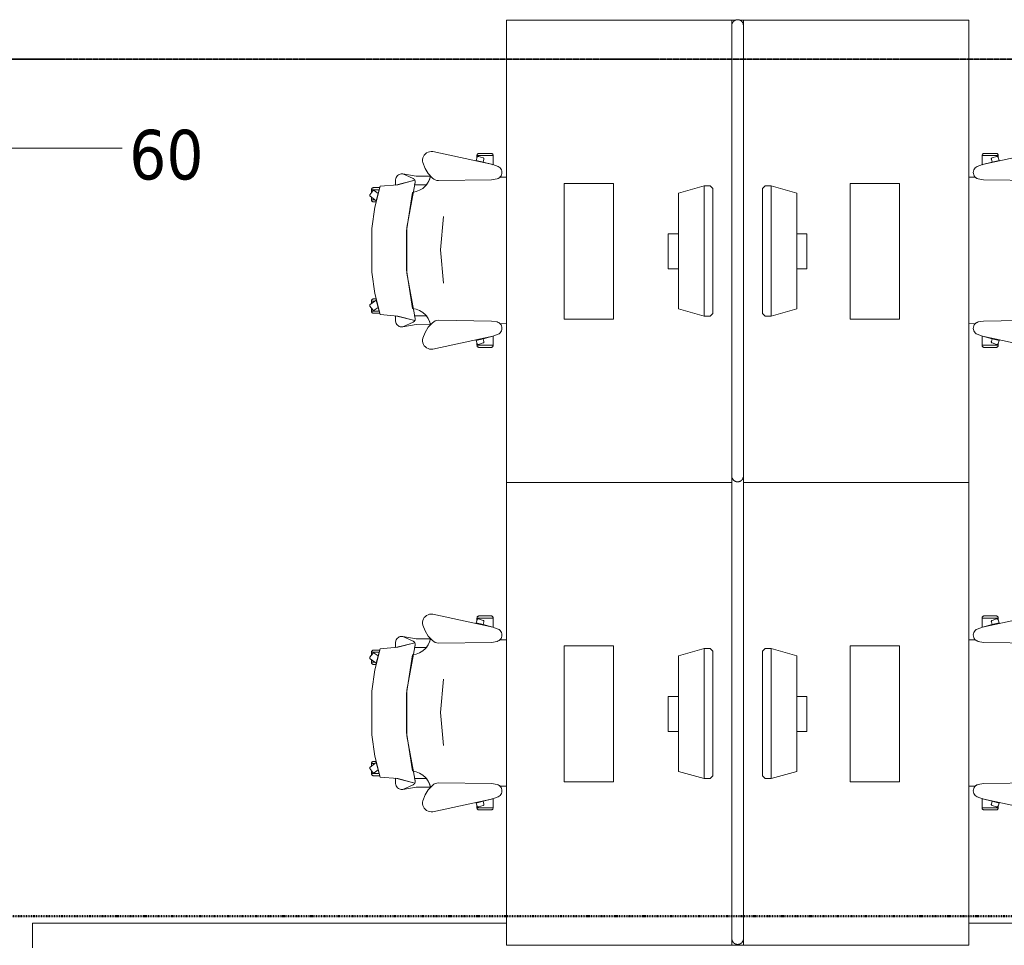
# Model space of a CAD drawing. Header units: millimetres. Extents: x -3388 to 301539, y -5590 to 54660.
# Tile 39 of 216: x 45192 to 48600, y 12834 to 16036. Entities that reach past the tile are written whole.
import ezdxf

# ---------------------------------------------------------------- set-up
doc = ezdxf.new("R2010")
doc.units = ezdxf.units.MM
doc.linetypes.add('30_minuten', pattern=[5.6, 2.4, -1.6, 0, -1.6])
doc.linetypes.add('doorsnede', pattern=[23, 10, -1, 0, -1, 10, -1])
for name, color, linetype, lineweight in [('A-GENM', 13, 'Continuous', 9), ('A-WALL', 113, 'Continuous', 9), ('A-WALL-IDEN', 211, 'Continuous', 18), ('G-ANNO-SYMB', 111, 'Continuous', 50), ('I-FURN', 30, 'Continuous', 13), ('I-FURN-PNLS', 30, 'Continuous', 13)]:
    doc.layers.add(name, color=color, linetype=linetype, lineweight=lineweight)
doc.styles.add('Tahoma_1', font='tahoma.ttf', dxfattribs={"height": 171.388889})

# ---------------------------------------------------------------- blocks, each defined once
blk = doc.blocks.new('82_FUS_WPB_AV_oth_werkplekken - wp_dubbel _4 pers_-369125-4e verdieping - bouwdeel 3_ 4_ 5')
at = {"layer": 'I-FURN-PNLS', "color": 8, "lineweight": 9}
for p, q in [((777.2, 20), (-781.3, 20)), ((2377.2, 20), (-781.3, 20)), ((-781.3, -20), (777.2, -20)), ((-781.3, -20), (2377.2, -20))]:
    blk.add_line(p, q, dxfattribs=at)
for points, knots in [([(-801.3, 0), (-801.3, 0.9), (-801.2, 2.3), (-800.9, 4.1), (-800.6, 5.3), (-800.2, 6.6), (-799.8, 7.8), (-799.2, 8.9), (-798.7, 10), (-798, 11.1), (-797.3, 12), (-796.6, 12.9), (-795.9, 13.8), (-795.1, 14.6), (-794, 15.5), (-792.8, 16.4), (-791.7, 17.1), (-790.5, 17.8), (-788.3, 18.8), (-785.2, 19.8), (-782.6, 20), (-781.3, 20)], [0, 0, 0, 0, 0.071429, 0.107143, 0.142857, 0.178571, 0.214286, 0.25, 0.285714, 0.321429, 0.357143, 0.392857, 0.428571, 0.464286, 0.5, 0.571429, 0.607143, 0.642857, 0.714286, 0.857143, 1, 1, 1, 1]), ([(-781.3, 20), (-782.6, 20), (-785.2, 19.8), (-788.3, 18.8), (-790.5, 17.8), (-791.7, 17.1), (-792.6, 16.6), (-793.4, 16), (-794.3, 15.3), (-795.1, 14.6), (-795.9, 13.8), (-796.6, 12.9), (-797.3, 12), (-798, 11.1), (-798.7, 10), (-799.2, 8.9), (-799.8, 7.8), (-800.2, 6.6), (-800.6, 5.3), (-800.9, 4.1), (-801.2, 2.3), (-801.3, 0.9), (-801.3, 0)], [-1, -1, -1, -1, -0.857143, -0.714286, -0.642857, -0.607143, -0.571429, -0.535714, -0.5, -0.464286, -0.428571, -0.392857, -0.357143, -0.321429, -0.285714, -0.25, -0.214286, -0.178571, -0.142857, -0.107143, -0.071429, 0, 0, 0, 0]), ([(-781.3, -20), (-782.6, -20), (-785.2, -19.8), (-788.3, -18.8), (-790.5, -17.8), (-791.7, -17.1), (-792.6, -16.6), (-793.4, -16), (-794.3, -15.3), (-795.1, -14.6), (-795.9, -13.8), (-796.6, -12.9), (-797.3, -12), (-798, -11.1), (-798.7, -10), (-799.2, -8.9), (-799.8, -7.8), (-800.2, -6.6), (-800.6, -5.3), (-800.9, -4.1), (-801.2, -2.3), (-801.3, -0.9), (-801.3, 0)], [0, 0, 0, 0, 0.142857, 0.285714, 0.357143, 0.392857, 0.428571, 0.464286, 0.5, 0.535714, 0.571429, 0.607143, 0.642857, 0.678571, 0.714286, 0.75, 0.785714, 0.821429, 0.857143, 0.892857, 0.928571, 1, 1, 1, 1]), ([(-801.3, 0), (-801.3, -0.9), (-801.2, -2.3), (-800.9, -4.1), (-800.6, -5.3), (-800.2, -6.6), (-799.8, -7.8), (-799.2, -8.9), (-798.7, -10), (-798, -11.1), (-797.1, -12.3), (-796.1, -13.5), (-795.1, -14.6), (-794.3, -15.3), (-793.4, -16), (-792.6, -16.6), (-791.7, -17.1), (-790.5, -17.8), (-788.3, -18.8), (-785.2, -19.8), (-782.6, -20), (-781.3, -20)], [-1, -1, -1, -1, -0.928571, -0.892857, -0.857143, -0.821429, -0.785714, -0.75, -0.714286, -0.678571, -0.642857, -0.571429, -0.535714, -0.5, -0.464286, -0.428571, -0.392857, -0.357143, -0.285714, -0.142857, 0, 0, 0, 0]), ([(777.2, 20), (778.5, 20), (781.1, 19.8), (784.2, 18.8), (786.3, 17.8), (787.5, 17.1), (788.4, 16.6), (789.3, 16), (790.1, 15.3), (790.9, 14.6), (791.7, 13.8), (792.5, 12.9), (793.2, 12), (793.9, 11.1), (794.5, 10), (795.1, 8.9), (795.6, 7.8), (796.1, 6.6), (796.5, 5.3), (796.8, 4.1), (797.1, 2.3), (797.2, 0.9), (797.2, 0)], [0, 0, 0, 0, 0.142857, 0.285714, 0.357143, 0.392857, 0.428571, 0.464286, 0.5, 0.535714, 0.571429, 0.607143, 0.642857, 0.678571, 0.714286, 0.75, 0.785714, 0.821429, 0.857143, 0.892857, 0.928571, 1, 1, 1, 1]), ([(797.2, 0), (797.2, -0.9), (797.1, -2.3), (796.8, -4.1), (796.5, -5.3), (796.1, -6.6), (795.6, -7.8), (795.1, -8.9), (794.5, -10), (793.9, -11.1), (793.2, -12), (792.5, -12.9), (791.7, -13.8), (790.9, -14.6), (789.8, -15.5), (788.7, -16.4), (787.5, -17.1), (786.3, -17.8), (784.2, -18.8), (781.1, -19.8), (778.5, -20), (777.2, -20)], [0, 0, 0, 0, 0.071429, 0.107143, 0.142857, 0.178571, 0.214286, 0.25, 0.285714, 0.321429, 0.357143, 0.392857, 0.428571, 0.464286, 0.5, 0.571429, 0.607143, 0.642857, 0.714286, 0.857143, 1, 1, 1, 1]), ([(2377.2, 20), (2378.5, 20), (2381.1, 19.8), (2384.2, 18.8), (2386.3, 17.8), (2387.5, 17.1), (2388.4, 16.6), (2389.3, 16), (2390.1, 15.3), (2390.9, 14.6), (2391.7, 13.8), (2392.5, 12.9), (2393.2, 12), (2393.9, 11.1), (2394.5, 10), (2395.1, 8.9), (2395.6, 7.8), (2396.1, 6.6), (2396.5, 5.3), (2396.8, 4.1), (2397.1, 2.3), (2397.2, 0.9), (2397.2, 0)], [0, 0, 0, 0, 0.142857, 0.285714, 0.357143, 0.392857, 0.428571, 0.464286, 0.5, 0.535714, 0.571429, 0.607143, 0.642857, 0.678571, 0.714286, 0.75, 0.785714, 0.821429, 0.857143, 0.892857, 0.928571, 1, 1, 1, 1]), ([(2397.2, 0), (2397.2, -0.9), (2397.1, -2.3), (2396.8, -4.1), (2396.5, -5.3), (2396.1, -6.6), (2395.6, -7.8), (2395.1, -8.9), (2394.5, -10), (2393.9, -11.1), (2393.2, -12), (2392.5, -12.9), (2391.7, -13.8), (2390.9, -14.6), (2389.8, -15.5), (2388.7, -16.4), (2387.5, -17.1), (2386.3, -17.8), (2384.2, -18.8), (2381.1, -19.8), (2378.5, -20), (2377.2, -20)], [0, 0, 0, 0, 0.071429, 0.107143, 0.142857, 0.178571, 0.214286, 0.25, 0.285714, 0.321429, 0.357143, 0.392857, 0.428571, 0.464286, 0.5, 0.571429, 0.607143, 0.642857, 0.714286, 0.857143, 1, 1, 1, 1])]:
    blk.add_open_spline(points, degree=3, knots=knots, dxfattribs=at)
blk = doc.blocks.new('82_FU_WPB_SH_oth_bureau dubbel - overleg 2p 1600x1600x700-362884-4e verdieping - bouwdeel 3_ 4_ 5')
at = {"layer": 'I-FURN', "color": 8, "lineweight": 9}
for p, q in [((-800, 820), (-800, 40)), ((800, 820), (-800, 820)), ((800, 820), (-800, 820)), ((-800, 820), (-800, 40)), ((800, 40), (800, 820)), ((800, 40), (800, 820)), ((-235, 580), (-235, 410)), ((235, 580), (-235, 580)), ((235, 410), (235, 580)), ((-235, 410), (235, 410)), ((-60.8, 260), (-60.8, 225)), ((60.8, 260), (-60.8, 260)), ((60.8, 225), (60.8, 260)), ((-226.2, 135.5), (-201.2, 225)), ((-201.2, 225), (198.8, 225)), ((198.8, 225), (223.8, 135.5)), ((-226.2, 135.5), (223.8, 135.5)), ((-226.2, 115.5), (-226.2, 135.5)), ((-217, 105.5), (-226.2, 115.5)), ((214.5, 105.5), (-217, 105.5)), ((223.8, 115.5), (214.5, 105.5)), ((223.8, 135.5), (223.8, 115.5)), ((-800, 40), (-800, 26.8)), ((-800, 40), (-781.3, 40)), ((-800, 40), (-781.3, 40)), ((-800, 13.2), (-800, 0)), ((-800, 0), (-781.3, 0)), ((-800, -780), (-800, 0)), ((800, 0), (800, -780)), ((-781.3, 0), (-800, 0)), ((-800, 0), (-800, -780)), ((800, -780), (800, 0)), ((-217, -65.5), (-226.2, -75.5)), ((214.5, -65.5), (-217, -65.5)), ((223.8, -75.5), (214.5, -65.5)), ((-226.2, -75.5), (-226.2, -95.5)), ((-226.2, -95.5), (-201.2, -185)), ((-226.2, -95.5), (223.8, -95.5)), ((198.8, -185), (223.8, -95.5)), ((223.8, -95.5), (223.8, -75.5)), ((-201.2, -185), (198.8, -185)), ((-60.8, -220), (-60.8, -185)), ((60.8, -185), (60.8, -220)), ((60.8, -220), (-60.8, -220)), ((-235, -580), (-235, -410)), ((-235, -410), (235, -410)), ((235, -410), (235, -580)), ((235, -580), (-235, -580)), ((800, -780), (-800, -780)), ((-800, -780), (800, -780))]:
    blk.add_line(p, q, dxfattribs=at)
blk = doc.blocks.new('82_FU_WPB_SH_oth_bureaustoel - Medachair_dwg-4535414-4e verdieping - bouwdeel 3_ 4_ 5')
at = {"layer": 'I-FURN', "color": 8, "lineweight": 9, "flags": 128}
for points in [[(892.889, 168.223), (890.967, 168.059), (889.043, 168.196), (887.164, 168.631), (885.376, 169.354), (900.733, 228.425), (905.902, 289.24), (978.561, 307.639), (1052.71, 318.565), (1203.12, 318.565), (1277.28, 307.639), (1349.93, 289.24), (1355.1, 228.425), (1370.46, 169.354), (1368.67, 168.631), (1366.79, 168.196), (1364.87, 168.059), (1362.95, 168.223), (1207.14, 197.058), (1048.69, 197.058)], [(918.125, 319.565), (927.701, 319.565), (921.833, 315.302), (921.252, 314.785), (920.782, 314.165), (920.443, 313.465), (920.246, 312.713), (920.201, 311.936), (920.307, 311.165), (920.562, 310.431), (920.955, 309.759), (930.663, 296.398), (918.125, 292.89), (918.125, 319.565), (918.125, 292.89), (910.828, 290.739), (910.828, 312.214), (910.93, 313.488), (911.254, 314.724), (911.788, 315.885), (912.516, 316.936), (913.416, 317.843), (914.461, 318.579), (915.618, 319.121), (916.852, 319.453)], [(940.758, 324.147), (956.25, 302.822), (930.663, 296.398), (920.955, 309.759), (920.562, 310.431), (920.307, 311.165), (920.201, 311.936), (920.246, 312.713), (920.443, 313.465), (920.782, 314.165), (921.252, 314.785), (921.833, 315.302), (935.215, 325.024), (935.808, 325.381), (936.454, 325.628), (937.133, 325.76), (937.824, 325.773), (938.507, 325.664), (939.161, 325.439), (939.766, 325.104), (940.304, 324.669)], [(952.817, 319.565), (944.086, 319.565), (952.817, 307.547)], [(956.25, 302.822), (960.114, 303.709), (960.114, 312.214), (960.012, 313.488), (959.689, 314.724), (959.155, 315.885), (958.427, 316.936), (957.526, 317.842), (956.482, 318.578), (955.325, 319.121), (954.091, 319.453), (952.817, 319.565), (952.817, 307.547)], [(1299.59, 302.822), (1295.72, 303.709), (1295.72, 312.214), (1295.82, 313.488), (1296.15, 314.724), (1296.68, 315.885), (1297.41, 316.936), (1298.31, 317.842), (1299.35, 318.578), (1300.51, 319.121), (1301.75, 319.453), (1303.02, 319.565), (1303.02, 307.547)], [(1315.08, 324.147), (1299.59, 302.822), (1325.17, 296.398), (1334.88, 309.759), (1335.27, 310.431), (1335.53, 311.165), (1335.64, 311.936), (1335.59, 312.713), (1335.39, 313.465), (1335.05, 314.165), (1334.58, 314.785), (1334, 315.302), (1320.62, 325.024), (1319.95, 325.418), (1319.21, 325.673), (1318.44, 325.779), (1317.67, 325.733), (1316.92, 325.537), (1316.22, 325.197), (1315.6, 324.728)], [(1303.02, 319.565), (1311.75, 319.565), (1303.02, 307.547)], [(1337.71, 319.565), (1328.13, 319.565), (1334, 315.302), (1334.58, 314.785), (1335.05, 314.165), (1335.39, 313.465), (1335.59, 312.713), (1335.64, 311.936), (1335.53, 311.165), (1335.27, 310.431), (1334.88, 309.759), (1325.17, 296.398), (1337.71, 292.89), (1337.71, 319.565), (1337.71, 292.89), (1345.01, 290.739), (1345.01, 312.214), (1344.91, 313.488), (1344.58, 314.724), (1344.05, 315.885), (1343.32, 316.936), (1342.42, 317.843), (1341.38, 318.579), (1340.22, 319.121), (1338.98, 319.453)], [(885.376, 169.354), (901.933, 235.905), (883.884, 235.905), (878.925, 235.405), (875.362, 233.856), (872.064, 231.801), (869.103, 229.285), (866.877, 226.428), (865.11, 223.266), (863.842, 219.874), (863.209, 217.007), (863.006, 214.077), (863.24, 211.15), (879.412, 175.835), (880.431, 173.831), (881.796, 172.044), (883.463, 170.535)], [(871.242, 164.405), (863.24, 211.15), (879.412, 175.835), (880.505, 173.714), (881.986, 171.843), (883.8, 170.291), (885.878, 169.118), (888.143, 168.366), (890.51, 168.064), (892.892, 168.223), (901.41, 170.576), (901.218, 129.572), (891.954, 123.132), (881.803, 118.206), (871.01, 114.916)], [(1362.94, 168.223), (1354.43, 170.576), (1354.62, 129.572), (1363.88, 123.132), (1374.03, 118.206), (1384.83, 114.916), (1384.59, 164.405), (1392.6, 211.15), (1376.42, 175.835), (1375.41, 173.831), (1374.04, 172.044), (1372.37, 170.535), (1370.46, 169.354), (1368.67, 168.631), (1366.79, 168.196), (1364.87, 168.059)], [(824.403, 141.678), (818.953, 142.657), (813.415, 142.634), (807.972, 141.609), (802.805, 139.617), (798.084, 136.723), (793.963, 133.023), (790.58, 128.638), (788.046, 123.714), (786.445, 118.413), (785.829, 112.909), (786.219, 107.385), (831.099, -100.079), (837.63, -118.572), (839.728, -122.329), (842.495, -125.624), (845.834, -128.337), (849.625, -130.373), (853.732, -131.657), (858.007, -132.144), (862.297, -131.816), (866.449, -130.686), (870.313, -128.793), (873.751, -126.206), (876.639, -123.017), (878.875, -119.341), (880.377, -115.309), (883.676, -96.3046), (886.374, 87.0952), (885.563, 92.9865), (883.773, 98.6577), (881.055, 103.947), (877.488, 108.705), (862.019, 123.036), (844.106, 134.163)], [(1369.46, 87.0952), (1372.16, -96.3046), (1375.46, -115.309), (1376.96, -119.341), (1379.2, -123.017), (1382.09, -126.206), (1385.52, -128.793), (1389.39, -130.686), (1393.54, -131.816), (1397.83, -132.144), (1402.1, -131.657), (1406.21, -130.373), (1410, -128.337), (1413.34, -125.624), (1416.11, -122.329), (1418.21, -118.572), (1424.74, -100.079), (1469.62, 107.385), (1470.01, 112.909), (1469.39, 118.413), (1467.79, 123.714), (1465.26, 128.638), (1461.87, 133.023), (1457.75, 136.723), (1453.03, 139.617), (1447.86, 141.609), (1442.42, 142.634), (1436.88, 142.657), (1431.43, 141.678), (1411.73, 134.163), (1393.82, 123.036), (1378.35, 108.705), (1374.78, 103.947), (1372.06, 98.6577), (1370.27, 92.9865)], [(799.562, -101.355), (799.562, -45.6211), (798.289, -45.733), (797.055, -46.0653), (795.898, -46.6078), (794.853, -47.3438), (793.953, -48.2507), (793.225, -49.3008), (792.691, -50.4619), (792.368, -51.6983), (792.265, -52.9721), (792.265, -94.1338), (792.419, -95.5465), (792.843, -96.9028), (793.521, -98.1512), (794.429, -99.2443), (795.532, -100.141), (796.787, -100.807), (798.148, -101.216)], [(799.562, -45.5991), (807.31, -45.5991), (805.271, -46.2618), (804.634, -46.532), (804.054, -46.9088), (803.548, -47.3805), (803.132, -47.9329), (802.818, -48.5492), (802.616, -49.2106), (802.531, -49.8971), (802.568, -50.5879), (802.723, -51.2618), (807.834, -66.993), (808.146, -67.7056), (808.591, -68.3438), (809.152, -68.8829), (809.807, -69.3023), (810.531, -69.5858), (811.297, -69.7226), (812.075, -69.7073), (812.834, -69.5406), (822.297, -66.4659), (831.099, -100.057), (831.452, -101.333), (799.562, -101.333)], [(816.415, -42.6409), (805.266, -46.2635), (804.629, -46.5337), (804.049, -46.9104), (803.543, -47.3822), (803.127, -47.9346), (802.813, -48.5508), (802.61, -49.2123), (802.526, -49.8988), (802.562, -50.5895), (802.718, -51.2635), (807.829, -66.9946), (808.141, -67.7073), (808.586, -68.3455), (809.147, -68.8846), (809.802, -69.304), (810.526, -69.5875), (811.292, -69.7243), (812.07, -69.709), (812.829, -69.5423), (822.292, -66.4676)], [(1456.27, -45.5991), (1448.53, -45.5991), (1450.57, -46.2618), (1451.2, -46.532), (1451.78, -46.9088), (1452.29, -47.3805), (1452.7, -47.9329), (1453.02, -48.5492), (1453.22, -49.2106), (1453.3, -49.8971), (1453.27, -50.5879), (1453.11, -51.2618), (1448, -66.993), (1447.73, -67.6297), (1447.35, -68.2097), (1446.88, -68.7156), (1446.33, -69.1319), (1445.71, -69.4459), (1445.05, -69.6481), (1444.37, -69.7324), (1443.68, -69.6962), (1443, -69.5406), (1433.54, -66.4659), (1424.74, -100.057), (1424.38, -101.333), (1456.27, -101.333)], [(1439.42, -42.6409), (1450.57, -46.2635), (1451.21, -46.5337), (1451.79, -46.9104), (1452.29, -47.3822), (1452.71, -47.9346), (1453.02, -48.5508), (1453.23, -49.2123), (1453.31, -49.8988), (1453.27, -50.5895), (1453.12, -51.2635), (1448.01, -66.9946), (1447.69, -67.7073), (1447.25, -68.3455), (1446.69, -68.8846), (1446.03, -69.304), (1445.31, -69.5875), (1444.54, -69.7243), (1443.77, -69.709), (1443.01, -69.5423), (1433.54, -66.4676)], [(1456.27, -101.355), (1456.27, -45.6211), (1457.55, -45.733), (1458.78, -46.0653), (1459.94, -46.6078), (1460.98, -47.3438), (1461.88, -48.2507), (1462.61, -49.3008), (1463.14, -50.4619), (1463.47, -51.6983), (1463.57, -52.9721), (1463.57, -94.1338), (1463.42, -95.5465), (1462.99, -96.9028), (1462.31, -98.1512), (1461.41, -99.2443), (1460.3, -100.141), (1459.05, -100.807), (1457.69, -101.216)]]:
    blk.add_lwpolyline(points, close=True, dxfattribs=at)
for points in [[(1391.99, 219.874), (1392.63, 217.007), (1392.83, 214.077), (1392.6, 211.15), (1392.83, 214.077), (1392.63, 217.007), (1391.99, 219.874), (1390.73, 223.267), (1388.96, 226.428), (1386.73, 229.285), (1383.77, 231.802), (1380.47, 233.857), (1376.91, 235.406), (1371.95, 235.905), (1353.9, 235.905), (1370.46, 169.354), (1372.37, 170.535), (1374.04, 172.044), (1375.41, 173.831), (1376.42, 175.835), (1392.6, 211.15)], [(1375.46, -115.309), (1372.16, -96.3046), (1369.46, 87.0952), (1370.27, 92.9865), (1372.06, 98.6577), (1374.78, 103.947), (1378.35, 108.705), (1384.43, 115.005), (1372.33, 118.902), (1361.09, 124.852), (1351.07, 132.673), (1342.56, 142.125), (1335.84, 152.917), (1331.11, 164.717), (1328.51, 177.162), (1195.33, 198.061), (1060.51, 198.061), (927.325, 177.162), (924.726, 164.717), (919.993, 152.917), (913.272, 142.125), (904.769, 132.673), (894.746, 124.852), (883.511, 118.902), (871.409, 115.005), (877.488, 108.705), (881.055, 103.947), (883.773, 98.6577), (885.563, 92.9865), (886.374, 87.0952), (883.676, -96.3046), (880.377, -115.309), (879.012, -119.052), (877.014, -122.499), (874.445, -125.544), (874.7616, -147.7067)], [(1241.01, 70.5866), (1126.01, 80.6836), (1011.01, 70.5866)], [(1381.0744, -147.7067), (1381.39, -125.544), (1378.82, -122.499), (1376.82, -119.052), (1375.46, -115.309)]]:
    blk.add_lwpolyline(points, dxfattribs=at)
blk = doc.blocks.new('82_FU_WPB_SH_oth_bureaustoel - 82_FU_WPB_SH_oth_bureaustoel-362900-4e verdieping - bouwdeel 3_ 4_ 5')
blk.add_blockref('82_FU_WPB_SH_oth_bureaustoel - Medachair_dwg-4535414-4e verdieping - bouwdeel 3_ 4_ 5', (-1131.3, 47.7))
blk = doc.blocks.new('82_FU_WPB_SH_oth_bureaustoel - 82_FU_WPB_SH_oth_bureaustoel-4536425-4e verdieping - bouwdeel 3_ 4_ 5')
at = {"extrusion": (0, 0, -1), "zscale": -1, "rotation": 180}
blk.add_blockref('82_FU_WPB_SH_oth_bureaustoel - Medachair_dwg-4535414-4e verdieping - bouwdeel 3_ 4_ 5', (1131.3, -47.7), dxfattribs=at)
blk = doc.blocks.new('82_FU_WPB_SH_oth_bureau dubbel - overleg 2p 1600x1600x700-V264-4e verdieping - bouwdeel 3_ 4_ 5')
at = {"layer": 'I-FURN', "color": 8, "lineweight": 9}
for p, q in [((-800, 820), (-800, 40)), ((800, 820), (-800, 820)), ((800, 820), (-800, 820)), ((-800, 820), (-800, 40)), ((800, 40), (800, 820)), ((800, 40), (800, 820)), ((-235, 580), (-235, 410)), ((235, 580), (-235, 580)), ((235, 410), (235, 580)), ((-235, 410), (235, 410)), ((-60.8, 260), (-60.8, 225)), ((60.8, 260), (-60.8, 260)), ((60.8, 225), (60.8, 260)), ((-226.2, 135.5), (-201.2, 225)), ((-201.2, 225), (198.8, 225)), ((198.8, 225), (223.8, 135.5)), ((-226.2, 135.5), (223.8, 135.5)), ((-226.2, 115.5), (-226.2, 135.5)), ((-217, 105.5), (-226.2, 115.5)), ((214.5, 105.5), (-217, 105.5)), ((223.8, 115.5), (214.5, 105.5)), ((223.8, 135.5), (223.8, 115.5)), ((777.2, 40), (800, 40)), ((777.2, 40), (800, 40)), ((800, 40), (800, 0)), ((-800, -780), (-800, 0)), ((777.2, 0), (800, 0)), ((800, 0), (800, -780)), ((-800, 0), (-800, -780)), ((800, 0), (777.2, 0)), ((800, -780), (800, 0)), ((-217, -65.5), (-226.2, -75.5)), ((214.5, -65.5), (-217, -65.5)), ((223.8, -75.5), (214.5, -65.5)), ((-226.2, -75.5), (-226.2, -95.5)), ((-226.2, -95.5), (-201.2, -185)), ((-226.2, -95.5), (223.8, -95.5)), ((198.8, -185), (223.8, -95.5)), ((223.8, -95.5), (223.8, -75.5)), ((-201.2, -185), (198.8, -185)), ((-60.8, -220), (-60.8, -185)), ((60.8, -185), (60.8, -220)), ((60.8, -220), (-60.8, -220)), ((-235, -580), (-235, -410)), ((-235, -410), (235, -410)), ((235, -410), (235, -580)), ((235, -580), (-235, -580)), ((800, -780), (-800, -780)), ((-800, -780), (800, -780))]:
    blk.add_line(p, q, dxfattribs=at)
blk = doc.blocks.new('Stadhuis Zoetermeer_OTH_interieur_rvt-1-4e verdieping - bouwdeel 3_ 4_ 5')
at = {"color": 8, "lineweight": 9, "rotation": 270.0000000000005}
for name, p in [('82_FU_WPB_SH_oth_bureau dubbel - overleg 2p 1600x1600x700-362884-4e verdieping - bouwdeel 3_ 4_ 5', (47657, 15234.2)), ('82_FUS_WPB_AV_oth_werkplekken - wp_dubbel _4 pers_-369125-4e verdieping - bouwdeel 3_ 4_ 5', (47677, 15234.2)), ('82_FU_WPB_SH_oth_bureaustoel - 82_FU_WPB_SH_oth_bureaustoel-4536425-4e verdieping - bouwdeel 3_ 4_ 5', (46777, 15234.2)), ('82_FU_WPB_SH_oth_bureaustoel - 82_FU_WPB_SH_oth_bureaustoel-362900-4e verdieping - bouwdeel 3_ 4_ 5', (48577, 15234.2)), ('82_FU_WPB_SH_oth_bureau dubbel - overleg 2p 1600x1600x700-V264-4e verdieping - bouwdeel 3_ 4_ 5', (47657, 13634.2)), ('82_FU_WPB_SH_oth_bureaustoel - 82_FU_WPB_SH_oth_bureaustoel-4536425-4e verdieping - bouwdeel 3_ 4_ 5', (46777, 13634.2)), ('82_FU_WPB_SH_oth_bureaustoel - 82_FU_WPB_SH_oth_bureaustoel-362900-4e verdieping - bouwdeel 3_ 4_ 5', (48577, 13634.2))]:
    blk.add_blockref(name, p, dxfattribs=at)
blk = doc.blocks.new('NLRS_65_GM_WPB_brandscheiding_gen_ISR - 30 minuten-3342768-4e verdieping - bouwdeel 3_ 4_ 5')
at = {"layer": 'A-GENM', "linetype": '30_minuten', "lineweight": 50}
blk.add_line((0, 0), (12426.75, 0), dxfattribs=at)
blk = doc.blocks.new('02_wandsymbool_brandwerendheid klein - waarde onder_boven-269449-4e verdieping - bouwdeel 3_ 4_ 5')
at = {"layer": 'A-WALL-IDEN'}
blk.add_line((0, 5.587), (0, -5.587), dxfattribs=at)

msp = doc.modelspace()

# ---------------------------------------------------------------- linework, layer by layer
at = {"layer": 'A-WALL'}
for p, q in [((45237.0011, 12909.9996), (45237.0011, 12825.0006)), ((46876.9746, 12909.9996), (45237.0011, 12909.9996)), ((50476.9746, 12909.9996), (48476.9746, 12909.9996))]:
    msp.add_line(p, q, dxfattribs=at)
at = {"layer": 'G-ANNO-SYMB', "linetype": 'doorsnede', "lineweight": 35}
msp.add_line((11312.8601, 15899.0603), (131831.2903, 15899.0603), dxfattribs=at)

# ---------------------------------------------------------------- block references
at = {"lineweight": 5}
msp.add_blockref('Stadhuis Zoetermeer_OTH_interieur_rvt-1-4e verdieping - bouwdeel 3_ 4_ 5', (0, 0), dxfattribs=at)
at = {"layer": 'A-GENM', "linetype": '30_minuten', "lineweight": 50}
msp.add_blockref('NLRS_65_GM_WPB_brandscheiding_gen_ISR - 30 minuten-3342768-4e verdieping - bouwdeel 3_ 4_ 5', (44850, 12935), dxfattribs=at)
at = {"layer": 'A-WALL-IDEN', "xscale": 99.99999999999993, "yscale": 99.99999999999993, "zscale": 99.99999999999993, "rotation": 89.99999999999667}
msp.add_blockref('02_wandsymbool_brandwerendheid klein - waarde onder_boven-269449-4e verdieping - bouwdeel 3_ 4_ 5', (44988.1687, 15591.3425), dxfattribs=at)

# ---------------------------------------------------------------- texts
at = {"layer": 'A-WALL-IDEN', "lineweight": 9, "insert": (45699.7643, 15654.6993), "char_height": 171.38889, "width": 311.027755, "attachment_point": 2, "line_spacing_factor": 1.000232, "style": 'Tahoma_1'}
msp.add_mtext('60', dxfattribs=at)

doc.saveas('drawing.dxf')
